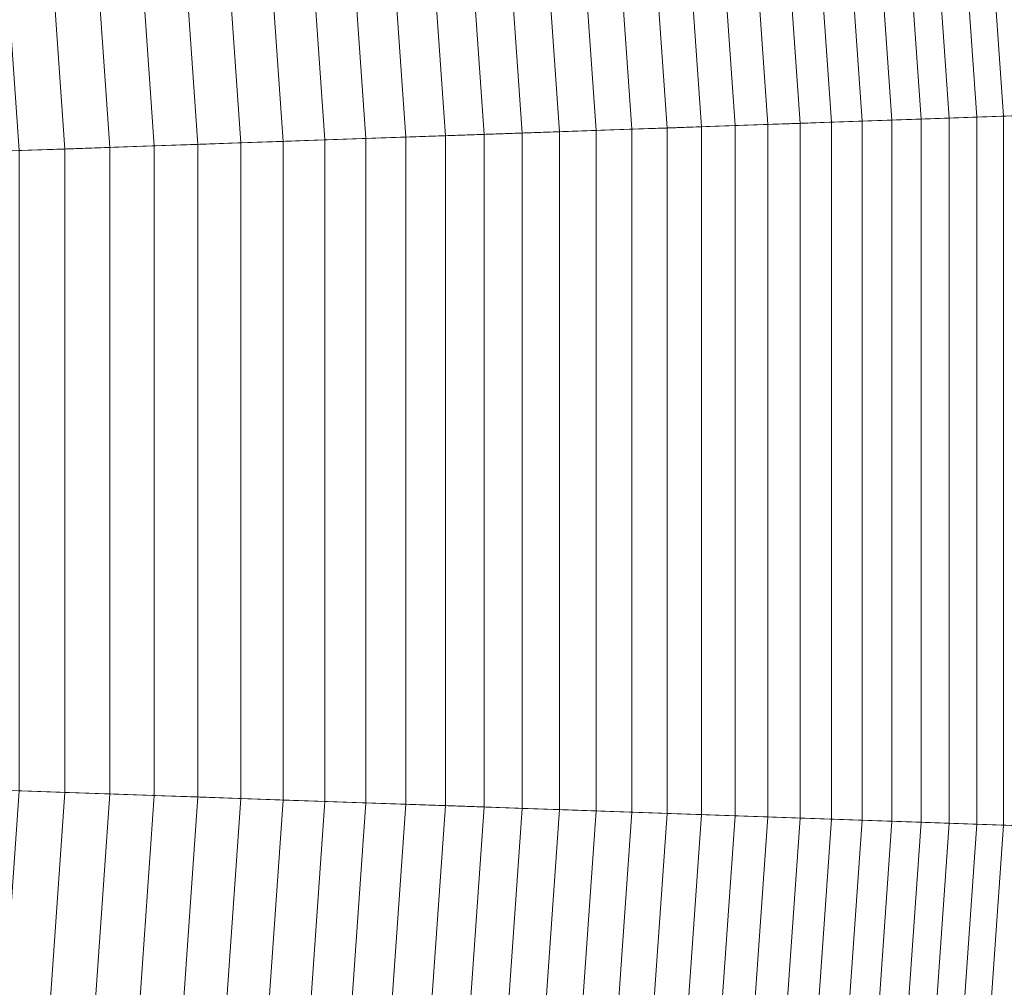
# Model space of a CAD drawing. Header units: centimetres. Extents: x -21.9 to 23.1, y -23 to 22.
# Tile 103 of 191: x 18.2 to 20.1, y -1.5 to 0.4. Entities that reach past the tile are written whole.
import ezdxf

# ---------------------------------------------------------------- set-up
doc = ezdxf.new("R2010")
doc.units = ezdxf.units.CM
doc.header["$LTSCALE"] = 2.54
doc.layers.add('Lucido design-1', color=7, linetype='Continuous')

# ---------------------------------------------------------------- blocks, each defined once
blk = doc.blocks.new('Gruppo-2-1')
at = {"color": 5, "linetype": 'Continuous', "lineweight": 9}
for points in [[(23.0591, 0.2749, -1001.3271), (22.9496, 1.8408, -1001.3271), (12.6165, 0.7548, -1001.3271), (12.6754, -0.0877, -1001.3271)], [(10.5767, -0.161, -940.4271), (10.528, 0.5353, -940.4271), (22.5647, 1.8004, -940.4271), (22.6723, 0.2614, -940.4271)], [(10.5767, -0.161, -940.4271), (10.528, 0.5353, -940.4271), (22.5647, 1.8004, -940.4271), (22.6723, 0.2614, -940.4271)], [(22.6723, 0.2614, -1001.3271), (22.5647, 1.8004, -1001.3271), (12.6165, 0.7548, -1001.3271), (12.6754, -0.0877, -1001.3271)], [(12.6754, -0.0877, -1010.9271), (12.6165, 0.7548, -1010.9271), (22.1552, 1.7574, -1010.9271), (22.2608, 0.247, -1010.9271)], [(20.1398, 0.1729, -927.2746), (20.0445, 1.5355, -927.2746), (19.9949, 1.5303, -927.4107), (20.0899, 0.1712, -927.4107)], [(20.1882, 0.1746, -927.1379), (20.0927, 1.5406, -927.1379), (20.0445, 1.5355, -927.2746), (20.1398, 0.1729, -927.2746)], [(19.9856, 0.1676, -927.6814), (19.891, 1.5194, -927.6814), (19.8369, 1.5137, -927.8158), (19.9312, 0.1657, -927.8158)], [(20.0385, 0.1694, -927.5463), (19.9437, 1.5249, -927.5463), (19.891, 1.5194, -927.6814), (19.9856, 0.1676, -927.6814)], [(20.0899, 0.1712, -927.4107), (19.9949, 1.5303, -927.4107), (19.9437, 1.5249, -927.5463), (20.0385, 0.1694, -927.5463)], [(19.7591, 0.1597, -928.2153), (19.6657, 1.4957, -928.2153), (19.6057, 1.4894, -928.3472), (19.6988, 0.1575, -928.3472)], [(19.8179, 0.1617, -928.0828), (19.7242, 1.5018, -928.0828), (19.6657, 1.4957, -928.2153), (19.7591, 0.1597, -928.2153)], [(19.8753, 0.1637, -927.9496), (19.7813, 1.5078, -927.9496), (19.7242, 1.5018, -928.0828), (19.8179, 0.1617, -928.0828)], [(19.9312, 0.1657, -927.8158), (19.8369, 1.5137, -927.8158), (19.7813, 1.5078, -927.9496), (19.8753, 0.1637, -927.9496)], [(19.5738, 0.1532, -928.609), (19.4813, 1.4763, -928.609), (19.417, 1.4696, -928.7388), (19.5092, 0.1509, -928.7388)], [(19.637, 0.1554, -928.4784), (19.5442, 1.4829, -928.4784), (19.4813, 1.4763, -928.609), (19.5738, 0.1532, -928.609)], [(19.6988, 0.1575, -928.3472), (19.6057, 1.4894, -928.3472), (19.5442, 1.4829, -928.4784), (19.637, 0.1554, -928.4784)], [(19.4431, 0.1486, -928.8678), (19.3512, 1.4626, -928.8678), (19.2841, 1.4556, -928.9962), (19.3756, 0.1463, -928.9962)], [(19.5092, 0.1509, -928.7388), (19.417, 1.4696, -928.7388), (19.3512, 1.4626, -928.8678), (19.4431, 0.1486, -928.8678)], [(19.2364, 0.1414, -929.2506), (19.1455, 1.441, -929.2506), (19.0741, 1.4335, -929.3766), (19.1647, 0.1389, -929.3766)], [(19.3067, 0.1439, -929.1238), (19.2155, 1.4484, -929.1238), (19.1455, 1.441, -929.2506), (19.2364, 0.1414, -929.2506)], [(19.3756, 0.1463, -928.9962), (19.2841, 1.4556, -928.9962), (19.2155, 1.4484, -929.1238), (19.3067, 0.1439, -929.1238)], [(19.0915, 0.1363, -929.5018), (19.0014, 1.4259, -929.5018), (18.9272, 1.4181, -929.6263), (19.0171, 0.1337, -929.6263)], [(19.1647, 0.1389, -929.3766), (19.0741, 1.4335, -929.3766), (19.0014, 1.4259, -929.5018), (19.0915, 0.1363, -929.5018)], [(18.8639, 0.1284, -929.8726), (18.7749, 1.4021, -929.8726), (18.6967, 1.3938, -929.9944), (18.7854, 0.1256, -929.9944)], [(18.9412, 0.1311, -929.7498), (18.8517, 1.4101, -929.7498), (18.7749, 1.4021, -929.8726), (18.8639, 0.1284, -929.8726)], [(19.0171, 0.1337, -929.6263), (18.9272, 1.4181, -929.6263), (18.8517, 1.4101, -929.7498), (18.9412, 0.1311, -929.7498)], [(18.7054, 0.1229, -930.1154), (18.6171, 1.3855, -930.1154), (18.5363, 1.377, -930.2355), (18.6242, 0.12, -930.2355)], [(18.7854, 0.1256, -929.9944), (18.6967, 1.3938, -929.9944), (18.6171, 1.3855, -930.1154), (18.7054, 0.1229, -930.1154)], [(18.5416, 0.1171, -930.3547), (18.4541, 1.3684, -930.3547), (18.3706, 1.3596, -930.4729), (18.4577, 0.1142, -930.4729)], [(18.6242, 0.12, -930.2355), (18.5363, 1.377, -930.2355), (18.4541, 1.3684, -930.3547), (18.5416, 0.1171, -930.3547)], [(18.3725, 0.1112, -930.5903), (18.2858, 1.3507, -930.5903), (18.1997, 1.3416, -930.7066), (18.286, 0.1082, -930.7066)], [(18.4577, 0.1142, -930.4729), (18.3706, 1.3596, -930.4729), (18.2858, 1.3507, -930.5903), (18.3725, 0.1112, -930.5903)], [(18.286, 0.1082, -930.7066), (18.1997, 1.3416, -930.7066), (18.1124, 1.3324, -930.822), (18.1982, 0.1051, -930.822)], [(23.0591, -1.2949, -1001.3271), (23.0591, 0.2749, -1001.3271), (12.6754, -0.0877, -1001.3271), (12.6754, -0.9323, -1001.3271)], [(10.5767, -0.859, -940.4271), (10.5767, -0.161, -940.4271), (22.6723, 0.2614, -940.4271), (22.6723, -1.2814, -940.4271)], [(10.5767, -0.859, -940.4271), (10.5767, -0.161, -940.4271), (22.6723, 0.2614, -940.4271), (22.6723, -1.2814, -940.4271)], [(22.6723, -1.2814, -1001.3271), (22.6723, 0.2614, -1001.3271), (12.6754, -0.0877, -1001.3271), (12.6754, -0.9323, -1001.3271)], [(12.6754, -0.9323, -1010.9271), (12.6754, -0.0877, -1010.9271), (22.2608, 0.247, -1010.9271), (22.2608, -1.267, -1010.9271)], [(20.0899, -1.1912, -927.4107), (20.0899, 0.1712, -927.4107), (20.0385, 0.1694, -927.5463), (20.0385, -1.1894, -927.5463)], [(20.1398, -1.1929, -927.2746), (20.1398, 0.1729, -927.2746), (20.0899, 0.1712, -927.4107), (20.0899, -1.1912, -927.4107)], [(19.5738, -1.1732, -928.609), (19.5738, 0.1532, -928.609), (19.5092, 0.1509, -928.7388), (19.5092, -1.1709, -928.7388)], [(19.637, -1.1754, -928.4784), (19.637, 0.1554, -928.4784), (19.5738, 0.1532, -928.609), (19.5738, -1.1732, -928.609)], [(19.6988, -1.1775, -928.3472), (19.6988, 0.1575, -928.3472), (19.637, 0.1554, -928.4784), (19.637, -1.1754, -928.4784)], [(19.7591, -1.1797, -928.2153), (19.7591, 0.1597, -928.2153), (19.6988, 0.1575, -928.3472), (19.6988, -1.1775, -928.3472)], [(19.8179, -1.1817, -928.0828), (19.8179, 0.1617, -928.0828), (19.7591, 0.1597, -928.2153), (19.7591, -1.1797, -928.2153)], [(19.8753, -1.1837, -927.9496), (19.8753, 0.1637, -927.9496), (19.8179, 0.1617, -928.0828), (19.8179, -1.1817, -928.0828)], [(19.9312, -1.1857, -927.8158), (19.9312, 0.1657, -927.8158), (19.8753, 0.1637, -927.9496), (19.8753, -1.1837, -927.9496)], [(19.9856, -1.1876, -927.6814), (19.9856, 0.1676, -927.6814), (19.9312, 0.1657, -927.8158), (19.9312, -1.1857, -927.8158)], [(20.0385, -1.1894, -927.5463), (20.0385, 0.1694, -927.5463), (19.9856, 0.1676, -927.6814), (19.9856, -1.1876, -927.6814)], [(19.0171, -1.1537, -929.6263), (19.0171, 0.1337, -929.6263), (18.9412, 0.1311, -929.7498), (18.9412, -1.1511, -929.7498)], [(19.0915, -1.1563, -929.5018), (19.0915, 0.1363, -929.5018), (19.0171, 0.1337, -929.6263), (19.0171, -1.1537, -929.6263)], [(19.1647, -1.1589, -929.3766), (19.1647, 0.1389, -929.3766), (19.0915, 0.1363, -929.5018), (19.0915, -1.1563, -929.5018)], [(19.2364, -1.1614, -929.2506), (19.2364, 0.1414, -929.2506), (19.1647, 0.1389, -929.3766), (19.1647, -1.1589, -929.3766)], [(19.3067, -1.1639, -929.1238), (19.3067, 0.1439, -929.1238), (19.2364, 0.1414, -929.2506), (19.2364, -1.1614, -929.2506)], [(19.3756, -1.1663, -928.9962), (19.3756, 0.1463, -928.9962), (19.3067, 0.1439, -929.1238), (19.3067, -1.1639, -929.1238)], [(19.4431, -1.1686, -928.8678), (19.4431, 0.1486, -928.8678), (19.3756, 0.1463, -928.9962), (19.3756, -1.1663, -928.9962)], [(19.5092, -1.1709, -928.7388), (19.5092, 0.1509, -928.7388), (19.4431, 0.1486, -928.8678), (19.4431, -1.1686, -928.8678)], [(18.4577, -1.1342, -930.4729), (18.4577, 0.1142, -930.4729), (18.3725, 0.1112, -930.5903), (18.3725, -1.1312, -930.5903)], [(18.5416, -1.1371, -930.3547), (18.5416, 0.1171, -930.3547), (18.4577, 0.1142, -930.4729), (18.4577, -1.1342, -930.4729)], [(18.6242, -1.14, -930.2355), (18.6242, 0.12, -930.2355), (18.5416, 0.1171, -930.3547), (18.5416, -1.1371, -930.3547)], [(18.7054, -1.1429, -930.1154), (18.7054, 0.1229, -930.1154), (18.6242, 0.12, -930.2355), (18.6242, -1.14, -930.2355)], [(18.7854, -1.1456, -929.9944), (18.7854, 0.1256, -929.9944), (18.7054, 0.1229, -930.1154), (18.7054, -1.1429, -930.1154)], [(18.8639, -1.1484, -929.8726), (18.8639, 0.1284, -929.8726), (18.7854, 0.1256, -929.9944), (18.7854, -1.1456, -929.9944)], [(18.9412, -1.1511, -929.7498), (18.9412, 0.1311, -929.7498), (18.8639, 0.1284, -929.8726), (18.8639, -1.1484, -929.8726)], [(18.286, -1.1282, -930.7066), (18.286, 0.1082, -930.7066), (18.1982, 0.1051, -930.822), (18.1982, -1.1251, -930.822)], [(18.3725, -1.1312, -930.5903), (18.3725, 0.1112, -930.5903), (18.286, 0.1082, -930.7066), (18.286, -1.1282, -930.7066)], [(10.528, -1.5553, -940.4271), (10.5767, -0.859, -940.4271), (22.6723, -1.2814, -940.4271), (22.5647, -2.8204, -940.4271)], [(10.528, -1.5553, -940.4271), (10.5767, -0.859, -940.4271), (22.6723, -1.2814, -940.4271), (22.5647, -2.8204, -940.4271)], [(22.9496, -2.8608, -1001.3271), (23.0591, -1.2949, -1001.3271), (12.6754, -0.9323, -1001.3271), (12.6165, -1.7748, -1001.3271)], [(12.6165, -1.7748, -1010.9271), (12.6754, -0.9323, -1010.9271), (22.2608, -1.267, -1010.9271), (22.1552, -2.7774, -1010.9271)], [(22.5647, -2.8204, -1001.3271), (22.6723, -1.2814, -1001.3271), (12.6754, -0.9323, -1001.3271), (12.6165, -1.7748, -1001.3271)], [(18.1997, -2.3616, -930.7066), (18.286, -1.1282, -930.7066), (18.1982, -1.1251, -930.822), (18.1124, -2.3524, -930.822)], [(18.2858, -2.3707, -930.5903), (18.3725, -1.1312, -930.5903), (18.286, -1.1282, -930.7066), (18.1997, -2.3616, -930.7066)], [(18.3706, -2.3796, -930.4729), (18.4577, -1.1342, -930.4729), (18.3725, -1.1312, -930.5903), (18.2858, -2.3707, -930.5903)], [(18.4541, -2.3884, -930.3547), (18.5416, -1.1371, -930.3547), (18.4577, -1.1342, -930.4729), (18.3706, -2.3796, -930.4729)], [(18.5363, -2.397, -930.2355), (18.6242, -1.14, -930.2355), (18.5416, -1.1371, -930.3547), (18.4541, -2.3884, -930.3547)], [(18.6171, -2.4055, -930.1154), (18.7054, -1.1429, -930.1154), (18.6242, -1.14, -930.2355), (18.5363, -2.397, -930.2355)], [(18.6967, -2.4138, -929.9944), (18.7854, -1.1456, -929.9944), (18.7054, -1.1429, -930.1154), (18.6171, -2.4055, -930.1154)], [(18.7749, -2.4221, -929.8726), (18.8639, -1.1484, -929.8726), (18.7854, -1.1456, -929.9944), (18.6967, -2.4138, -929.9944)], [(18.8517, -2.4301, -929.7498), (18.9412, -1.1511, -929.7498), (18.8639, -1.1484, -929.8726), (18.7749, -2.4221, -929.8726)], [(18.9272, -2.4381, -929.6263), (19.0171, -1.1537, -929.6263), (18.9412, -1.1511, -929.7498), (18.8517, -2.4301, -929.7498)], [(19.0014, -2.4459, -929.5018), (19.0915, -1.1563, -929.5018), (19.0171, -1.1537, -929.6263), (18.9272, -2.4381, -929.6263)], [(19.0741, -2.4535, -929.3766), (19.1647, -1.1589, -929.3766), (19.0915, -1.1563, -929.5018), (19.0014, -2.4459, -929.5018)], [(19.1455, -2.461, -929.2506), (19.2364, -1.1614, -929.2506), (19.1647, -1.1589, -929.3766), (19.0741, -2.4535, -929.3766)], [(19.2155, -2.4684, -929.1238), (19.3067, -1.1639, -929.1238), (19.2364, -1.1614, -929.2506), (19.1455, -2.461, -929.2506)], [(19.2841, -2.4756, -928.9962), (19.3756, -1.1663, -928.9962), (19.3067, -1.1639, -929.1238), (19.2155, -2.4684, -929.1238)], [(19.3512, -2.4826, -928.8678), (19.4431, -1.1686, -928.8678), (19.3756, -1.1663, -928.9962), (19.2841, -2.4756, -928.9962)], [(19.417, -2.4896, -928.7388), (19.5092, -1.1709, -928.7388), (19.4431, -1.1686, -928.8678), (19.3512, -2.4826, -928.8678)], [(19.4813, -2.4963, -928.609), (19.5738, -1.1732, -928.609), (19.5092, -1.1709, -928.7388), (19.417, -2.4896, -928.7388)], [(19.5442, -2.5029, -928.4784), (19.637, -1.1754, -928.4784), (19.5738, -1.1732, -928.609), (19.4813, -2.4963, -928.609)], [(19.6057, -2.5094, -928.3472), (19.6988, -1.1775, -928.3472), (19.637, -1.1754, -928.4784), (19.5442, -2.5029, -928.4784)], [(19.6657, -2.5157, -928.2153), (19.7591, -1.1797, -928.2153), (19.6988, -1.1775, -928.3472), (19.6057, -2.5094, -928.3472)], [(19.7242, -2.5218, -928.0828), (19.8179, -1.1817, -928.0828), (19.7591, -1.1797, -928.2153), (19.6657, -2.5157, -928.2153)], [(19.7813, -2.5278, -927.9496), (19.8753, -1.1837, -927.9496), (19.8179, -1.1817, -928.0828), (19.7242, -2.5218, -928.0828)], [(19.8369, -2.5337, -927.8158), (19.9312, -1.1857, -927.8158), (19.8753, -1.1837, -927.9496), (19.7813, -2.5278, -927.9496)], [(19.891, -2.5394, -927.6814), (19.9856, -1.1876, -927.6814), (19.9312, -1.1857, -927.8158), (19.8369, -2.5337, -927.8158)], [(19.9437, -2.5449, -927.5463), (20.0385, -1.1894, -927.5463), (19.9856, -1.1876, -927.6814), (19.891, -2.5394, -927.6814)], [(19.9949, -2.5503, -927.4107), (20.0899, -1.1912, -927.4107), (20.0385, -1.1894, -927.5463), (19.9437, -2.5449, -927.5463)], [(20.0445, -2.5555, -927.2746), (20.1398, -1.1929, -927.2746), (20.0899, -1.1912, -927.4107), (19.9949, -2.5503, -927.4107)], [(20.0927, -2.5606, -927.1379), (20.1882, -1.1946, -927.1379), (20.1398, -1.1929, -927.2746), (20.0445, -2.5555, -927.2746)]]:
    blk.add_3dface(points, dxfattribs=at)

msp = doc.modelspace()

# ---------------------------------------------------------------- block references
at = {"layer": 'Lucido design-1', "color": 5, "true_color": 0x0000ff}
msp.add_blockref('Gruppo-2-1', (0, 0), dxfattribs=at)

doc.saveas('drawing.dxf')
